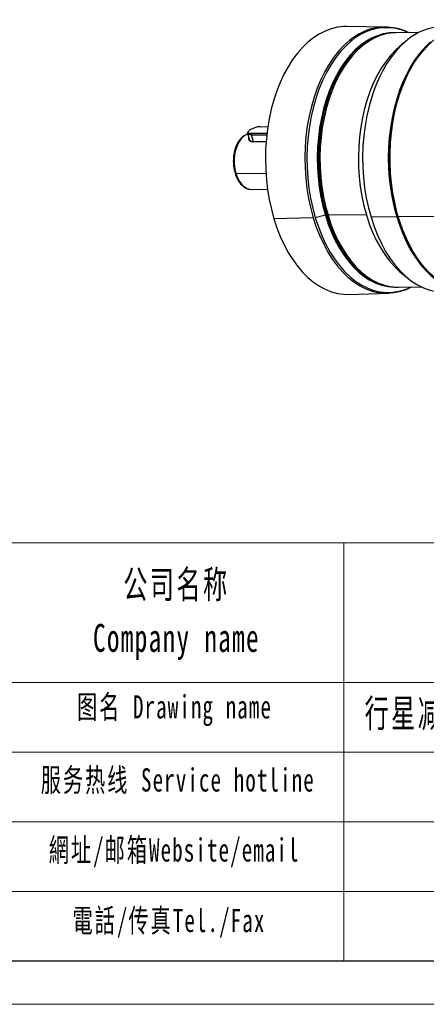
# Model space of a CAD drawing. Header units: millimetres. Extents: x 8091 to 8969, y -614 to 6.
# Tile 10 of 15: x 8692 to 8789, y -614 to -378. Entities that reach past the tile are written whole.
import ezdxf

# ---------------------------------------------------------------- set-up
doc = ezdxf.new("R2010")
doc.units = ezdxf.units.MM
doc.layers.get('0').update_dxf_attribs({"lineweight": 18})
for name, color, linetype, lineweight in [('SLD-0', 7, 'Continuous', 18), ('图框_外框线', 7, 'Continuous', 18), ('标注线', 7, 'Continuous', 18)]:
    doc.layers.add(name, color=color, linetype=linetype, lineweight=lineweight)
doc.styles.add('标准', font='txt', dxfattribs={"width": 0.667})

# ---------------------------------------------------------------- blocks, each defined once
blk = doc.blocks.new('FGR120M2L2')
at = {"linetype": 'Continuous', "lineweight": 25}
for p, q in [((55.81, 53.52), (38.36, 53.73)), ((70.81, 51.07), (60.54, 50.96)), ((65.25, 47.39), (62.5, 45.12)), ((65.86, 32.32), (65.76, 32.13)), ((34.24, 30.38), (34.08, 30.06)), ((-0.27, 8.88), (3.12, 8.91)), ((-5.95, 5.8), (-5.12, 3.05)), ((-5.57, 6.77), (-5.83, 6.35)), ((-4.18, 5.75), (-4.29, 5.21)), ((-4.29, 5.21), (2.64, 5.28)), ((-3.35, 2.07), (-4.29, 5.21)), ((2.7, 5.82), (-4.18, 5.75)), ((2.33, 2.13), (-3.54, 2.07)), ((-11.2, -12.15), (2.23, -12.01)), ((-4.8, -19.17), (-4.26, -19.21)), ((-4.26, -19.21), (2.96, -19.14)), ((28.9, -30.84), (24.39, -31.89)), ((29.39, -30.82), (28.9, -30.84)), ((29.93, -30.64), (29.39, -30.82)), ((29.97, -30.61), (30.09, -30.82)), ((47.3, -30.65), (30.09, -30.82)), ((23.48, -32.02), (5.83, -32.36)), ((60.89, -31.58), (49.38, -31.7)), ((61.44, -31.4), (60.89, -31.58)), ((80.11, -31.38), (61.53, -31.57)), ((34.83, -42.68), (35, -43)), ((66.55, -44.09), (66.65, -44.29)), ((63.56, -57.15), (66.35, -59.36)), ((39.6, -66.26), (57.03, -65.69)), ((61.71, -63.03), (71.99, -62.93))]:
    blk.add_line(p, q, dxfattribs=at)
at = {"linetype": 'Continuous', "lineweight": 25, "flags": 128}
for points in [[(38.36, 53.73), (37.06, 53.7), (34.28, 53.4), (31.52, 52.74), (28.8, 51.74), (26.14, 50.39), (23.55, 48.72), (21.04, 46.72), (18.64, 44.41), (16.36, 41.8), (14.21, 38.91), (12.2, 35.76), (10.34, 32.36), (8.65, 28.73), (7.13, 24.9), (5.8, 20.88), (4.66, 16.7), (3.72, 12.39), (2.98, 7.97), (2.45, 3.47), (2.13, -1.09), (2.03, -5.68), (2.14, -10.27), (2.46, -14.84), (2.99, -19.37), (3.74, -23.81), (4.68, -28.15), (5.83, -32.36)], [(75.98, 46.84), (73.6, 44.55), (71.34, 41.97), (69.2, 39.1), (67.21, 35.97), (65.37, 32.6), (63.69, 29), (62.19, 25.2), (60.87, 21.22), (59.73, 17.08), (58.8, 12.8), (58.07, 8.42), (57.54, 3.95), (57.23, -0.57), (57.12, -5.12), (57.23, -9.68), (57.55, -14.21), (58.08, -18.69), (58.82, -23.1), (59.76, -27.4), (60.89, -31.58)], [(59.94, 50.95), (57.58, 50.86), (54.88, 50.43), (52.2, 49.65), (49.58, 48.52), (47.02, 47.06), (44.54, 45.28), (42.15, 43.17), (39.87, 40.77), (37.72, 38.07), (35.7, 35.11), (33.83, 31.88), (32.13, 28.43), (30.59, 24.76), (29.24, 20.9), (28.07, 16.88), (27.1, 12.72), (26.34, 8.44), (25.78, 4.07), (25.43, -0.37), (25.29, -4.83), (25.37, -9.31), (25.66, -13.76), (26.16, -18.17), (26.87, -22.5), (27.79, -26.73), (28.9, -30.84)], [(59.56, 50.93), (58.06, 50.84), (55.36, 50.41), (52.68, 49.63), (50.06, 48.51), (47.5, 47.05), (45.02, 45.26), (42.63, 43.16), (40.35, 40.76), (38.2, 38.06), (36.19, 35.1), (34.32, 31.88), (32.61, 28.42), (31.08, 24.76), (29.72, 20.9), (28.56, 16.88), (27.59, 12.71), (26.83, 8.44), (26.27, 4.07), (25.92, -0.36), (25.78, -4.83), (25.86, -9.3), (26.15, -13.76), (26.65, -18.16), (27.36, -22.49), (28.28, -26.72), (29.39, -30.82)], [(60.54, 50.96), (58.77, 50.87), (56.07, 50.44), (53.4, 49.66), (50.77, 48.54), (48.21, 47.08), (45.73, 45.29), (43.34, 43.19), (41.06, 40.78), (38.91, 38.08), (36.89, 35.12), (35.02, 31.9), (33.32, 28.44), (31.78, 24.77), (30.43, 20.92), (29.26, 16.89), (28.29, 12.73), (27.53, 8.45), (26.97, 4.08), (26.62, -0.35), (26.48, -4.82), (26.56, -9.3), (26.85, -13.75), (27.36, -18.16), (28.07, -22.49), (28.98, -26.72), (30.09, -30.82)], [(39.83, 47.59), (37.33, 45.39), (34.95, 42.88), (32.7, 40.06), (30.59, 36.95), (28.64, 33.58), (26.85, 29.97), (25.25, 26.14), (23.83, 22.1), (22.61, 17.89), (21.6, 13.54), (20.8, 9.06), (20.21, 4.49), (19.85, -0.15), (19.71, -4.82), (19.79, -9.5), (20.09, -14.16), (20.62, -18.77), (21.36, -23.3), (22.32, -27.72), (23.48, -32.02)], [(40.67, 47.36), (38.18, 45.17), (35.81, 42.66), (33.57, 39.86), (31.47, 36.77), (29.53, 33.41), (27.75, 29.82), (26.15, 26), (24.74, 21.98), (23.53, 17.79), (22.52, 13.46), (21.72, 9), (21.14, 4.45), (20.78, -0.17), (20.63, -4.82), (20.72, -9.48), (21.02, -14.11), (21.54, -18.7), (22.28, -23.21), (23.23, -27.62), (24.39, -31.89)], [(62.5, 45.12), (60.55, 43.36), (58.27, 40.96), (56.12, 38.26), (54.1, 35.29), (52.23, 32.07), (50.53, 28.62), (48.99, 24.95), (47.64, 21.09), (46.47, 17.07), (45.5, 12.91), (44.74, 8.63), (44.18, 4.26), (43.83, -0.18), (43.69, -4.64), (43.77, -9.12), (44.06, -13.57), (44.56, -17.98), (45.27, -22.31), (46.19, -26.54), (47.3, -30.65)], [(65.7, 47.75), (63.21, 45.56), (60.83, 43.05), (58.58, 40.23), (56.47, 37.13), (54.53, 33.77), (52.74, 30.17), (51.14, 26.34), (49.73, 22.31), (48.51, 18.11), (47.5, 13.76), (46.7, 9.3), (46.12, 4.73), (45.75, 0.11), (45.61, -4.56), (45.69, -9.23), (46, -13.88), (46.52, -18.48), (47.26, -23), (48.22, -27.42), (49.38, -31.7)], [(61.53, -31.57), (60.37, -27.29), (59.41, -22.87), (58.67, -18.35), (58.15, -13.75), (57.84, -9.1), (57.76, -4.43), (57.9, 0.23), (58.27, 4.86), (58.85, 9.42), (59.65, 13.89), (60.66, 18.24), (61.88, 22.44), (63.29, 26.46), (64.89, 30.29), (66.68, 33.9), (68.63, 37.26), (70.73, 40.36), (72.98, 43.17), (75.36, 45.68), (77.85, 47.88)], [(37.54, 36.12), (36.68, 34.8), (34.83, 31.6), (33.13, 28.17), (31.61, 24.54), (30.26, 20.71), (29.11, 16.71), (28.15, 12.58), (27.39, 8.33), (26.83, 4), (26.49, -0.4), (26.35, -4.83), (26.43, -9.28), (26.72, -13.7), (27.22, -18.07), (27.92, -22.37), (28.83, -26.57), (29.93, -30.64)], [(65.76, 32.13), (65.05, 30.65), (63.47, 26.96), (62.06, 23.09), (60.84, 19.04), (59.81, 14.86), (58.98, 10.55), (58.36, 6.14), (57.94, 1.67), (57.73, -2.85), (57.73, -7.39), (57.94, -11.91), (58.37, -16.4), (59, -20.83), (59.83, -25.16), (60.86, -29.39), (62.09, -33.47), (63.5, -37.39), (65.09, -41.12), (66.55, -44.09)], [(34.08, 30.06), (33.16, 28.14), (31.64, 24.5), (30.3, 20.68), (29.14, 16.69), (28.18, 12.56), (27.42, 8.32), (26.87, 3.99), (26.53, -0.41), (26.39, -4.84), (26.47, -9.27), (26.76, -13.69), (27.25, -18.06), (27.96, -22.35), (28.86, -26.54), (29.97, -30.61)], [(-7.77, 4.55), (-8.9, 3.43), (-9.89, 2.01), (-10.72, 0.32), (-11.35, -1.58), (-11.77, -3.64), (-11.97, -5.79), (-11.94, -7.97), (-11.68, -10.11), (-11.2, -12.15)], [(-5.88, 5.57), (-6.53, 5.32), (-7.77, 4.55)], [(-4.29, 5.21), (-4.87, 5.24), (-5.34, 5.33), (-5.69, 5.49), (-5.9, 5.7), (-5.97, 5.96), (-5.89, 6.26), (-5.83, 6.35)], [(-4.18, 5.75), (-4.71, 5.77), (-5.13, 5.85), (-5.44, 5.99), (-5.63, 6.18), (-5.69, 6.42), (-5.62, 6.69), (-5.41, 6.98), (-5.08, 7.28)], [(-11.2, -12.15), (-10.51, -14.02), (-9.63, -15.67), (-8.6, -17.05), (-7.43, -18.11), (-6.18, -18.83), (-4.87, -19.18), (-4.26, -19.21)], [(28.9, -30.84), (30.2, -34.79), (31.69, -38.56), (33.35, -42.13), (35.18, -45.48), (37.16, -48.59), (39.27, -51.44), (41.52, -54), (43.88, -56.27), (46.34, -58.23), (48.88, -59.87), (51.49, -61.18), (54.15, -62.14), (56.85, -62.76), (59.56, -63.03), (61.11, -63.03)], [(29.39, -30.82), (30.69, -34.77), (32.18, -38.54), (33.84, -42.12), (35.66, -45.46), (37.64, -48.57), (39.76, -51.41), (42, -53.98), (44.36, -56.25), (46.82, -58.21), (49.36, -59.84), (51.97, -61.15), (54.63, -62.12), (57.33, -62.74), (60.04, -63.01), (60.74, -63.02)], [(30.09, -30.82), (31.4, -34.77), (32.88, -38.55), (34.54, -42.12), (36.37, -45.47), (38.35, -48.58), (40.46, -51.42), (42.71, -53.99), (45.07, -56.26), (47.53, -58.22), (50.07, -59.86), (52.68, -61.16), (55.34, -62.13), (58.04, -62.75), (60.76, -63.02), (61.71, -63.03)], [(47.3, -30.65), (48.6, -34.6), (50.09, -38.37), (51.75, -41.94), (53.58, -45.29), (55.56, -48.4), (57.67, -51.25), (59.92, -53.81), (62.28, -56.08), (63.56, -57.15)], [(5.83, -32.36), (7.16, -36.42), (8.68, -40.3), (10.38, -43.99), (12.24, -47.45), (14.25, -50.67), (16.41, -53.63), (18.7, -56.31), (21.1, -58.69), (23.6, -60.77), (26.2, -62.53), (28.86, -63.96), (31.58, -65.05), (34.34, -65.8), (37.13, -66.2), (39.6, -66.26)], [(23.48, -32.02), (24.84, -36.15), (26.4, -40.09), (28.14, -43.83), (30.04, -47.34), (32.11, -50.59), (34.33, -53.56), (36.68, -56.24), (39.14, -58.62), (41.71, -60.67), (44.37, -62.38), (47.1, -63.75), (49.89, -64.76), (52.43, -65.36)], [(24.39, -31.89), (25.75, -36), (27.3, -39.93), (29.03, -43.65), (30.93, -47.14), (32.99, -50.38), (35.19, -53.34), (37.53, -56.01), (39.99, -58.37), (42.55, -60.41), (45.19, -62.12), (47.91, -63.48), (50.68, -64.49), (53.49, -65.13), (56.32, -65.42), (59.15, -65.33), (61.97, -64.88), (64.75, -64.07), (67.33, -62.98)], [(49.38, -31.7), (50.74, -35.82), (52.29, -39.76), (54.03, -43.49), (55.93, -46.99), (58, -50.23), (60.21, -53.2), (62.55, -55.88), (65.01, -58.25), (67.58, -60.29), (70.23, -62), (72.96, -63.37), (75.73, -64.38), (78.55, -65.03), (81.39, -65.31), (82.38, -65.32)], [(60.89, -31.58), (62.22, -35.61), (63.73, -39.46), (65.41, -43.11), (67.25, -46.54), (69.25, -49.73), (71.39, -52.67), (73.66, -55.33), (76.04, -57.69), (78.52, -59.76), (81.09, -61.5), (83.73, -62.92), (86.43, -64), (89.17, -64.74), (91.93, -65.13), (94.22, -65.2)], [(94.53, -65.2), (93.54, -65.18), (90.7, -64.9), (87.88, -64.25), (85.11, -63.24), (82.38, -61.88), (79.73, -60.17), (77.16, -58.12), (74.7, -55.75), (72.36, -53.08), (70.15, -50.11), (68.08, -46.86), (66.18, -43.37), (64.44, -39.64), (62.89, -35.7), (61.53, -31.57)]]:
    blk.add_lwpolyline(points, dxfattribs=at)
at = {"linetype": 'Continuous', "lineweight": 25}
for centre, radius, start, end in [((56.75, 27.14), 26.54, 102.471, 129.5978), ((56.24, 29.51), 23.69, 65.242, 131.0967), ((55.55, 31.29), 22.23, 77.0909, 101.7741), ((81.92, 28.54), 25.15, 91.7339, 130.1694), ((39.78, 45.77), 1.83, 60.6704, 88.2633), ((0, 0), 8.88, 91.7106, 124.9178), ((-7.77, 3.98), 0.564, 89.2749, 128.4267), ((89.44, -13.67), 61.88, 195.9187, 214.4432), ((94.79, -11.52), 67.58, 196.412, 207.4627), ((56.32, -43.42), 22.28, 259.9379, 284.2523)]:
    blk.add_arc(centre, radius, start, end, dxfattribs=at)
for points, knots in [([(66.15, 51.02), (65.59, 51.28), (64.16, 51.96), (62.36, 52.58), (61.12, 52.83), (60.78, 52.89)], [0, 0, 0, 0, 0.319424, 0.814249, 1, 1, 1, 1]), ([(-8.12, 4.41), (-8.41, 4.16), (-9.04, 3.63), (-9.88, 2.56), (-10.64, 1.29), (-11.26, -0.09), (-11.73, -1.53), (-12.04, -2.86), (-12.23, -4.1), (-12.36, -5.37), (-12.37, -6.28), (-12.38, -6.79)], [0, 0, 0, 0, 0.110794, 0.239636, 0.366767, 0.490767, 0.608721, 0.720441, 0.801279, 0.888479, 1, 1, 1, 1]), ([(-5.88, 5.57), (-6.2, 5.48), (-6.92, 5.26), (-7.65, 4.79), (-8.06, 4.47), (-8.12, 4.43)], [0, 0, 0, 0, 0.401339, 0.91817, 1, 1, 1, 1]), ([(-3.54, 2.07), (-3.76, 2.08), (-4.19, 2.1), (-4.89, 2.35), (-5.42, 2.91), (-5.52, 3.51), (-5.36, 3.8), (-5.35, 3.82)], [0, 0, 0, 0, 0.165028, 0.328668, 0.655406, 0.981695, 1, 1, 1, 1]), ([(-3.35, 2.07), (-3.56, 2.08), (-3.96, 2.1), (-4.6, 2.34), (-5.07, 2.68), (-5.07, 3), (-5.07, 3.06)], [0, 0, 0, 0, 0.228339, 0.454544, 0.906331, 1, 1, 1, 1]), ([(-12.38, -6.79), (-12.35, -7.46), (-12.32, -8.4), (-12.13, -9.76), (-11.92, -10.89), (-11.57, -12.18), (-11.12, -13.45), (-10.55, -14.68), (-9.87, -15.82), (-9.09, -16.84), (-8.21, -17.71), (-7.24, -18.41), (-6.19, -18.9), (-5.37, -19.14), (-4.9, -19.17), (-4.8, -19.17)], [0, 0, 0, 0, 0.108052, 0.152018, 0.224507, 0.299041, 0.378258, 0.460092, 0.543795, 0.628832, 0.714823, 0.801585, 0.889137, 0.977909, 1, 1, 1, 1]), ([(62.07, -64.94), (62.53, -64.83), (63.89, -64.5), (65.64, -63.84), (66.9, -63.19), (67.32, -62.98)], [0, 0, 0, 0, 0.260079, 0.757262, 1, 1, 1, 1])]:
    blk.add_open_spline(points, degree=3, knots=knots, dxfattribs=at)

msp = doc.modelspace()

# ---------------------------------------------------------------- linework, layer by layer
at = {"layer": '图框_外框线'}
for p, q in [((8168.9629, -503.7727), (8958.1657, -503.7727)), ((8769.6291, -503.7727), (8769.6291, -604.0159)), ((8168.9629, -537.2239), (8958.1657, -537.2239)), ((8244.5937, -553.9496), (8958.1657, -553.9496)), ((8244.5937, -570.6752), (8958.1657, -570.6752)), ((8244.5937, -587.4008), (8958.1657, -587.4008))]:
    msp.add_line(p, q, dxfattribs=at)
at = {"layer": '图框_外框线', "color": 3}
msp.add_lwpolyline([(8091.4822, -614.4579), (8968.6077, -614.4579), (8968.6077, 5.7951), (8091.4822, 5.7951)], close=True, dxfattribs=at)
at = {"layer": '图框_外框线', "color": 3, "lineweight": 25}
msp.add_lwpolyline([(8143.692, -604.0159), (8958.1657, -604.0159), (8958.1657, -4.6468), (8143.692, -4.6468)], close=True, dxfattribs=at)

# ---------------------------------------------------------------- block references
at = {"layer": '标注线', "lineweight": 30, "xscale": 0.5355, "yscale": 0.5355, "zscale": 0.5355}
msp.add_blockref('FGR120M2L2', (8749.6873, -408.6605), dxfattribs=at)

# ---------------------------------------------------------------- texts
at = {"layer": 'SLD-0', "color": 1, "attachment_point": 2, "line_spacing_factor": 1.15057, "style": '标准'}
for s, insert, char_height, width in [('\\T1.1;公司名称\\PCompany name', (8729.4023, -510.3756), 6.690253, 86.617885), ('\\T1.1;图名 Drawing name', (8728.945, -540.3071), 5.575211, 71.299609), ('\\T1.1;  行星减速机Planetary gearbox：', (8818.7663, -541.2858), 6.690253, 105.221888), ('\\T1.1;服务热线 Service hotline', (8729.7356, -557.8382), 5.575211, 79.434614), ('\\T1.1;網址/邮箱Website/email', (8728.8675, -574.6354), 5.575211, 82.683957), ('\\T1.1;電話/传真Tel./Fax', (8727.6184, -591.5636), 5.575211, 83.678402)]:
    msp.add_mtext(s, dxfattribs=dict(at, insert=insert, char_height=char_height, width=width))

# ---------------------------------------------------------------- next in the draw order: texts
at = {"layer": 'SLD-0', "color": 1, "attachment_point": 2, "style": '标准', "bg_fill": 2}
for s, insert, char_height, width in [('{\\T1.1;22 N.m/arcmin}', (8663.9433, -508.0858), 5.945159, 91.117804), ('{\\fSimSun|b1|i0|c134|p2;3200 N}', (8661.1571, -527.412), 5.575211, 160.158413), ('{\\fSimSun|b1|i0|c134|p2;1600 N}', (8661.2187, -542.7313), 5.575211, 160.158413), ('{\\fSimSun|b0|i0|c134|p2;\\T1.1;刘建勇 }', (8661.1362, -558.9125), 5.575211, 160.158413)]:
    msp.add_mtext(s, dxfattribs=dict(at, insert=insert, char_height=char_height, width=width))

doc.saveas('drawing.dxf')
